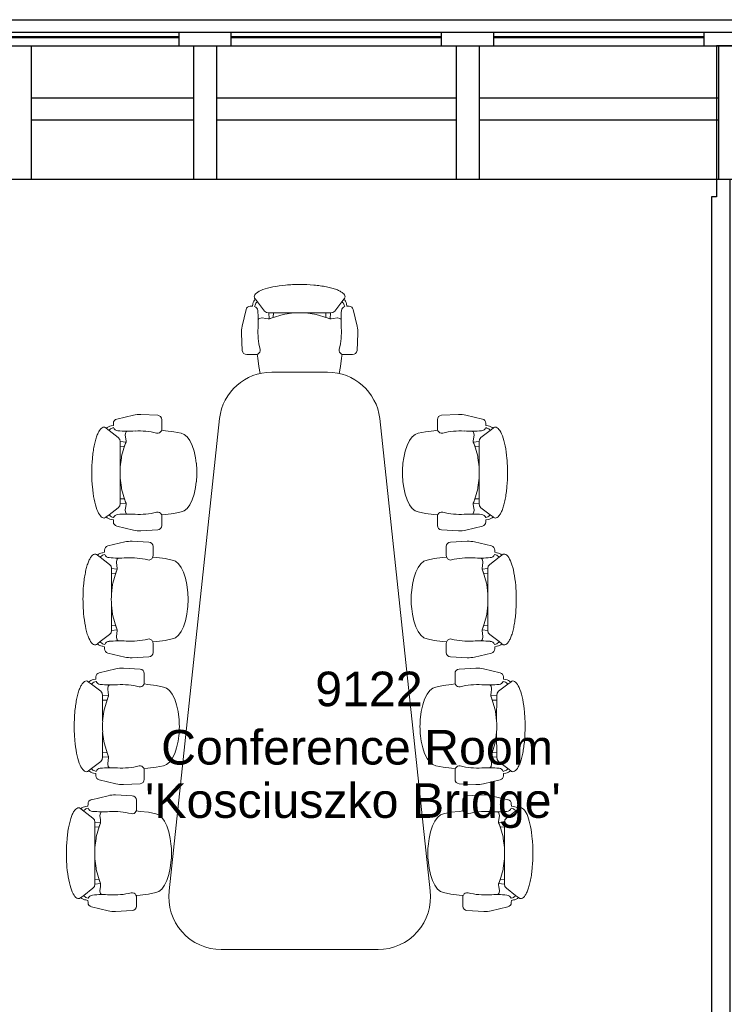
# Model space of a CAD drawing. Header units: inches. Extents: x -1 to 4727, y -3 to 1727.
# Tile 162 of 163: x 4360 to 4521, y 1502 to 1727. Entities that reach past the tile are written whole.
import ezdxf

# ---------------------------------------------------------------- set-up
doc = ezdxf.new("R2010")
doc.units = ezdxf.units.IN
doc.header["$LTSCALE"] = 42
doc.header["$MEASUREMENT"] = 0
doc.layers.get('0').update_dxf_attribs({"linetype": 'CONTINUOUS'})
for name, color, linetype in [('A-GLAZ', 8, 'CONTINUOUS'), ('A-WALL', 7, 'CONTINUOUS'), ('I-FURN-CONF', 9, 'CONTINUOUS'), ('I-WALL', 8, 'CONTINUOUS'), ('Room Names & IDs', 7, 'CONTINUOUS'), ('triGrossAreaLayer', 7, 'CONTINUOUS'), ('triLabelLayer', 7, 'CONTINUOUS'), ('triMeasuredGrossAreaLayer', 7, 'CONTINUOUS'), ('triSpaceLayer', 7, 'CONTINUOUS')]:
    doc.layers.add(name, color=color, linetype=linetype)
doc.styles.add('PDF Helvetica', font='Helvetica.ttf')
doc.styles.get("Standard").update_dxf_attribs({"font": 'romans.shx'})

# ---------------------------------------------------------------- blocks, each defined once
blk = doc.blocks.new('CISCO Conference Units - 11_ x 5_ x 3_ Table 2-8411450-FURNITURE PLAN - FLOOR 09 - EAST')
at = {"lineweight": 9}
for p, q in [((-10.79, 81.11), (-11.29, 81.1)), ((-10.69, 81.62), (-10.79, 81.11)), ((-10.29, 82.94), (-10.14, 82.74)), ((-10.29, 81.04), (-10.2, 81.34)), ((-9.64, 82.09), (-10.14, 82.74)), ((-9.64, 82.09), (-8.01, 79.96)), ((8.01, 79.96), (9.64, 82.09)), ((10.14, 82.74), (9.64, 82.09)), ((10.14, 82.74), (10.29, 82.94)), ((10.2, 81.34), (10.29, 81.04)), ((10.79, 81.11), (10.69, 81.62)), ((11.29, 81.1), (10.79, 81.11)), ((-12.24, 80.33), (-13.15, 76.5)), ((-8.01, 79.96), (-7.6, 79.61)), ((-7.6, 79.61), (-7.07, 79.55)), ((-6.95, 78.21), (-7.07, 79.55)), ((-7.07, 79.55), (-1.3, 79.53)), ((-3.74, 79.2), (-6.31, 78.44)), ((-5.96, 79.55), (-6.02, 78.53)), ((-3.39, 79.26), (-3.74, 79.2)), ((-1.3, 79.53), (-3.39, 79.26)), ((1.3, 79.53), (7.07, 79.55)), ((3.39, 79.26), (1.3, 79.53)), ((3.74, 79.2), (3.39, 79.26)), ((6.31, 78.44), (3.74, 79.2)), ((5.96, 79.55), (6.02, 78.53)), ((6.95, 78.21), (7.07, 79.55)), ((7.07, 79.55), (7.6, 79.61)), ((7.6, 79.61), (8.01, 79.96)), ((13.15, 76.5), (12.24, 80.33)), ((-9.32, 78.15), (-9.47, 77.88)), ((-9.19, 78.25), (-9.32, 78.15)), ((-8.65, 78.39), (-9.19, 78.25)), ((-8.54, 78.39), (-8.65, 78.39)), ((-7.72, 78.27), (-8.54, 78.39)), ((-7.19, 78.21), (-7.72, 78.27)), ((-6.9, 78.21), (-7.19, 78.21)), ((-6.31, 78.44), (-6.9, 78.21)), ((6.9, 78.21), (6.31, 78.44)), ((7.19, 78.21), (6.9, 78.21)), ((7.72, 78.27), (7.19, 78.21)), ((8.54, 78.39), (7.72, 78.27)), ((8.65, 78.39), (8.54, 78.39)), ((9.19, 78.25), (8.65, 78.39)), ((9.32, 78.15), (9.19, 78.25)), ((9.47, 77.88), (9.32, 78.15)), ((-13.31, 74.8), (-13.11, 70.97)), ((13.11, 70.97), (13.31, 74.8)), ((-12.11, 70.02), (-10.03, 70.02)), ((-9.69, 70.09), (-9.57, 69.19)), ((9.57, 69.19), (9.69, 70.09)), ((10.03, 70.02), (12.11, 70.02)), ((-9.57, 69.19), (-9.36, 67.28)), ((9.36, 67.28), (9.57, 69.19)), ((-9.36, 67.28), (-9.01, 65.68)), ((0, 66), (-6.39, 66)), ((6.39, 66), (0, 66)), ((9.01, 65.68), (9.36, 67.28)), ((-32.45, 56.14), (-36.29, 56.34)), ((32.45, 56.14), (36.29, 56.34)), ((-42.58, 54.32), (-42.59, 53.82)), ((-37.99, 56.18), (-41.81, 55.27)), ((-31.5, 53.06), (-31.5, 55.14)), ((-18.31, 55.43), (-29.83, -52.57)), ((29.83, -52.57), (18.31, 55.43)), ((31.5, 53.06), (31.5, 55.14)), ((37.99, 56.18), (41.81, 55.27)), ((42.58, 54.32), (42.59, 53.82)), ((-44.22, 53.17), (-44.42, 53.32)), ((-44.22, 53.17), (-43.57, 52.67)), ((-41.45, 51.04), (-43.57, 52.67)), ((-42.59, 53.82), (-43.1, 53.72)), ((-42.82, 53.23), (-42.52, 53.32)), ((-39.73, 52.22), (-39.87, 51.69)), ((-39.63, 52.35), (-39.73, 52.22)), ((-39.36, 52.5), (-39.63, 52.35)), ((-30.68, 52.6), (-31.57, 52.72)), ((-28.76, 52.39), (-30.68, 52.6)), ((-27.1, 52.02), (-28.76, 52.39)), ((-26.39, 51.78), (-27.1, 52.02)), ((-25.71, 51.22), (-26.39, 51.78)), ((25.71, 51.22), (26.39, 51.78)), ((26.39, 51.78), (27.1, 52.02)), ((27.1, 52.02), (28.76, 52.39)), ((28.76, 52.39), (30.68, 52.6)), ((30.68, 52.6), (31.57, 52.72)), ((39.36, 52.5), (39.63, 52.35)), ((39.63, 52.35), (39.73, 52.22)), ((39.73, 52.22), (39.87, 51.69)), ((41.45, 51.04), (43.57, 52.67)), ((42.82, 53.23), (42.52, 53.32)), ((42.59, 53.82), (43.1, 53.72)), ((44.22, 53.17), (43.57, 52.67)), ((44.22, 53.17), (44.42, 53.32)), ((-41.1, 50.63), (-41.45, 51.04)), ((-41.04, 50.11), (-41.1, 50.63)), ((-39.69, 49.98), (-41.04, 50.11)), ((-41.01, 44.33), (-41.04, 50.11)), ((-39.69, 49.93), (-39.93, 49.35)), ((-39.87, 51.69), (-39.87, 51.57)), ((-39.87, 51.57), (-39.75, 50.75)), ((-39.75, 50.75), (-39.69, 50.22)), ((-39.69, 50.22), (-39.69, 49.93)), ((-25.09, 50.37), (-25.71, 51.22)), ((-24.55, 49.26), (-25.09, 50.37)), ((24.55, 49.26), (25.09, 50.37)), ((25.09, 50.37), (25.71, 51.22)), ((39.75, 50.75), (39.69, 50.22)), ((39.69, 50.22), (39.69, 49.93)), ((39.69, 49.98), (41.04, 50.11)), ((39.69, 49.93), (39.93, 49.35)), ((39.87, 51.57), (39.75, 50.75)), ((39.87, 51.69), (39.87, 51.57)), ((41.01, 44.33), (41.04, 50.11)), ((41.04, 50.11), (41.1, 50.63)), ((41.1, 50.63), (41.45, 51.04)), ((-41.03, 48.99), (-40.01, 49.05)), ((-39.93, 49.35), (-40.69, 46.77)), ((-24.11, 47.92), (-24.55, 49.26)), ((-23.78, 46.42), (-24.11, 47.92)), ((23.78, 46.42), (24.11, 47.92)), ((24.11, 47.92), (24.55, 49.26)), ((39.93, 49.35), (40.69, 46.77)), ((41.03, 48.99), (40.01, 49.05)), ((-40.75, 46.42), (-41.01, 44.33)), ((-40.69, 46.77), (-40.75, 46.42)), ((-23.62, 45.16), (-23.78, 46.42)), ((23.62, 45.16), (23.78, 46.42)), ((40.69, 46.77), (40.75, 46.42)), ((40.75, 46.42), (41.01, 44.33)), ((-41.04, 35.96), (-41.01, 41.74)), ((-41.01, 41.74), (-40.75, 39.64)), ((-23.78, 39.65), (-23.62, 40.9)), ((23.78, 39.65), (23.62, 40.9)), ((41.01, 41.74), (40.75, 39.64)), ((41.04, 35.96), (41.01, 41.74)), ((-40.75, 39.64), (-40.69, 39.29)), ((-40.69, 39.29), (-39.93, 36.72)), ((-24.11, 38.14), (-23.78, 39.65)), ((24.11, 38.14), (23.78, 39.65)), ((40.69, 39.29), (39.93, 36.72)), ((40.75, 39.64), (40.69, 39.29)), ((-39.69, 36.08), (-41.04, 35.96)), ((-41.03, 37.07), (-40.01, 37.01)), ((-39.93, 36.72), (-39.69, 36.13)), ((-39.69, 36.13), (-39.69, 35.84)), ((-25.09, 35.7), (-24.55, 36.81)), ((-24.55, 36.81), (-24.11, 38.14)), ((24.55, 36.81), (24.11, 38.14)), ((25.09, 35.7), (24.55, 36.81)), ((39.93, 36.72), (39.69, 36.13)), ((39.69, 36.13), (39.69, 35.84)), ((39.69, 36.08), (41.04, 35.96)), ((41.03, 37.07), (40.01, 37.01)), ((-43.57, 33.39), (-41.45, 35.02)), ((-41.45, 35.02), (-41.1, 35.43)), ((-41.1, 35.43), (-41.04, 35.96)), ((-39.75, 35.31), (-39.87, 34.5)), ((-39.87, 34.5), (-39.87, 34.38)), ((-39.87, 34.38), (-39.73, 33.84)), ((-39.69, 35.84), (-39.75, 35.31)), ((-39.73, 33.84), (-39.63, 33.71)), ((-28.76, 33.68), (-27.1, 34.04)), ((-27.1, 34.04), (-26.39, 34.29)), ((-26.39, 34.29), (-25.71, 34.85)), ((-25.71, 34.85), (-25.09, 35.7)), ((25.71, 34.85), (25.09, 35.7)), ((26.39, 34.29), (25.71, 34.85)), ((27.1, 34.04), (26.39, 34.29)), ((28.76, 33.68), (27.1, 34.04)), ((39.73, 33.84), (39.63, 33.71)), ((39.69, 35.84), (39.75, 35.31)), ((39.87, 34.38), (39.73, 33.84)), ((39.75, 35.31), (39.87, 34.5)), ((39.87, 34.5), (39.87, 34.38)), ((41.1, 35.43), (41.04, 35.96)), ((41.45, 35.02), (41.1, 35.43)), ((43.57, 33.39), (41.45, 35.02)), ((-44.42, 32.74), (-44.22, 32.89)), ((-43.57, 33.39), (-44.22, 32.89)), ((-43.1, 32.34), (-42.59, 32.24)), ((-42.52, 32.74), (-42.82, 32.83)), ((-42.59, 32.24), (-42.58, 31.74)), ((-39.63, 33.71), (-39.36, 33.56)), ((-31.57, 33.35), (-30.68, 33.46)), ((-31.5, 30.92), (-31.5, 33)), ((-30.68, 33.46), (-28.76, 33.68)), ((30.68, 33.46), (28.76, 33.68)), ((31.57, 33.35), (30.68, 33.46)), ((31.5, 30.92), (31.5, 33)), ((39.63, 33.71), (39.36, 33.56)), ((42.52, 32.74), (42.82, 32.83)), ((42.59, 32.24), (42.58, 31.74)), ((43.1, 32.34), (42.59, 32.24)), ((43.57, 33.39), (44.22, 32.89)), ((44.42, 32.74), (44.22, 32.89)), ((-41.81, 30.79), (-37.99, 29.88)), ((-36.29, 29.73), (-32.45, 29.92)), ((36.29, 29.73), (32.45, 29.92)), ((41.81, 30.79), (37.99, 29.88)), ((-39.99, 27.18), (-43.82, 26.27)), ((-34.46, 27.14), (-38.29, 27.34)), ((34.46, 27.14), (38.29, 27.34)), ((39.99, 27.18), (43.82, 26.27)), ((-44.6, 24.82), (-45.11, 24.72)), ((-44.59, 25.32), (-44.6, 24.82)), ((-33.51, 24.06), (-33.51, 26.14)), ((33.51, 24.06), (33.51, 26.14)), ((44.59, 25.32), (44.6, 24.82)), ((44.6, 24.82), (45.11, 24.72)), ((-46.23, 24.17), (-46.43, 24.32)), ((-46.23, 24.17), (-45.58, 23.67)), ((-43.45, 22.04), (-45.58, 23.67)), ((-44.83, 24.23), (-44.53, 24.32)), ((-41.74, 23.22), (-41.87, 22.69)), ((-41.87, 22.69), (-41.87, 22.57)), ((-41.87, 22.57), (-41.76, 21.75)), ((-41.64, 23.35), (-41.74, 23.22)), ((-41.37, 23.5), (-41.64, 23.35)), ((-32.68, 23.6), (-33.58, 23.72)), ((-30.77, 23.39), (-32.68, 23.6)), ((-29.11, 23.02), (-30.77, 23.39)), ((-28.4, 22.78), (-29.11, 23.02)), ((-27.72, 22.22), (-28.4, 22.78)), ((27.72, 22.22), (28.4, 22.78)), ((28.4, 22.78), (29.11, 23.02)), ((29.11, 23.02), (30.77, 23.39)), ((30.77, 23.39), (32.68, 23.6)), ((32.68, 23.6), (33.58, 23.72)), ((41.37, 23.5), (41.64, 23.35)), ((41.64, 23.35), (41.74, 23.22)), ((41.74, 23.22), (41.87, 22.69)), ((41.87, 22.57), (41.76, 21.75)), ((41.87, 22.69), (41.87, 22.57)), ((43.45, 22.04), (45.58, 23.67)), ((44.83, 24.23), (44.53, 24.32)), ((46.23, 24.17), (45.58, 23.67)), ((46.23, 24.17), (46.43, 24.32)), ((-43.1, 21.63), (-43.45, 22.04)), ((-43.04, 21.11), (-43.1, 21.63)), ((-41.7, 20.98), (-43.04, 21.11)), ((-43.02, 15.33), (-43.04, 21.11)), ((-41.93, 20.35), (-42.69, 17.77)), ((-41.7, 20.93), (-41.93, 20.35)), ((-41.76, 21.75), (-41.7, 21.22)), ((-41.7, 21.22), (-41.7, 20.93)), ((-27.1, 21.37), (-27.72, 22.22)), ((-26.56, 20.26), (-27.1, 21.37)), ((26.56, 20.26), (27.1, 21.37)), ((27.1, 21.37), (27.72, 22.22)), ((41.76, 21.75), (41.7, 21.22)), ((41.7, 21.22), (41.7, 20.93)), ((41.7, 20.98), (43.04, 21.11)), ((41.7, 20.93), (41.93, 20.35)), ((41.93, 20.35), (42.69, 17.77)), ((43.02, 15.33), (43.04, 21.11)), ((43.04, 21.11), (43.1, 21.63)), ((43.1, 21.63), (43.45, 22.04)), ((-43.04, 19.99), (-42.02, 20.05)), ((-26.11, 18.92), (-26.56, 20.26)), ((-25.78, 17.42), (-26.11, 18.92)), ((25.78, 17.42), (26.11, 18.92)), ((26.11, 18.92), (26.56, 20.26)), ((43.04, 19.99), (42.02, 20.05)), ((-42.75, 17.42), (-43.02, 15.33)), ((-42.69, 17.77), (-42.75, 17.42)), ((-25.62, 16.16), (-25.78, 17.42)), ((25.62, 16.16), (25.78, 17.42)), ((42.69, 17.77), (42.75, 17.42)), ((42.75, 17.42), (43.02, 15.33)), ((-43.04, 6.96), (-43.02, 12.74)), ((-43.02, 12.74), (-42.75, 10.64)), ((-25.78, 10.65), (-25.62, 11.9)), ((25.78, 10.65), (25.62, 11.9)), ((43.02, 12.74), (42.75, 10.64)), ((43.04, 6.96), (43.02, 12.74)), ((-42.75, 10.64), (-42.69, 10.29)), ((-42.69, 10.29), (-41.93, 7.72)), ((-26.56, 7.81), (-26.11, 9.14)), ((-26.11, 9.14), (-25.78, 10.65)), ((26.11, 9.14), (25.78, 10.65)), ((26.56, 7.81), (26.11, 9.14)), ((42.69, 10.29), (41.93, 7.72)), ((42.75, 10.64), (42.69, 10.29)), ((-43.1, 6.43), (-43.04, 6.96)), ((-43.04, 8.07), (-42.02, 8.01)), ((-41.7, 7.08), (-43.04, 6.96)), ((-41.93, 7.72), (-41.7, 7.13)), ((-41.7, 6.84), (-41.76, 6.31)), ((-41.7, 7.13), (-41.7, 6.84)), ((-27.1, 6.7), (-26.56, 7.81)), ((27.1, 6.7), (26.56, 7.81)), ((41.93, 7.72), (41.7, 7.13)), ((41.7, 7.13), (41.7, 6.84)), ((41.7, 7.08), (43.04, 6.96)), ((41.7, 6.84), (41.76, 6.31)), ((43.04, 8.07), (42.02, 8.01)), ((43.1, 6.43), (43.04, 6.96)), ((-45.58, 4.39), (-43.45, 6.02)), ((-43.45, 6.02), (-43.1, 6.43)), ((-41.76, 6.31), (-41.87, 5.5)), ((-41.87, 5.5), (-41.87, 5.38)), ((-41.87, 5.38), (-41.74, 4.84)), ((-41.74, 4.84), (-41.64, 4.71)), ((-41.64, 4.71), (-41.37, 4.56)), ((-32.68, 4.46), (-30.77, 4.68)), ((-30.77, 4.68), (-29.11, 5.04)), ((-29.11, 5.04), (-28.4, 5.29)), ((-28.4, 5.29), (-27.72, 5.85)), ((-27.72, 5.85), (-27.1, 6.7)), ((27.72, 5.85), (27.1, 6.7)), ((28.4, 5.29), (27.72, 5.85)), ((29.11, 5.04), (28.4, 5.29)), ((30.77, 4.68), (29.11, 5.04)), ((32.68, 4.46), (30.77, 4.68)), ((41.64, 4.71), (41.37, 4.56)), ((41.74, 4.84), (41.64, 4.71)), ((41.87, 5.38), (41.74, 4.84)), ((41.76, 6.31), (41.87, 5.5)), ((41.87, 5.5), (41.87, 5.38)), ((43.45, 6.02), (43.1, 6.43)), ((45.58, 4.39), (43.45, 6.02)), ((-46.43, 3.74), (-46.23, 3.89)), ((-45.58, 4.39), (-46.23, 3.89)), ((-45.11, 3.34), (-44.6, 3.24)), ((-44.53, 3.74), (-44.83, 3.83)), ((-44.6, 3.24), (-44.59, 2.74)), ((-33.58, 4.35), (-32.68, 4.46)), ((-33.51, 1.92), (-33.51, 4)), ((33.58, 4.35), (32.68, 4.46)), ((33.51, 1.92), (33.51, 4)), ((44.53, 3.74), (44.83, 3.83)), ((44.6, 3.24), (44.59, 2.74)), ((45.11, 3.34), (44.6, 3.24)), ((45.58, 4.39), (46.23, 3.89)), ((46.43, 3.74), (46.23, 3.89)), ((-43.82, 1.79), (-39.99, 0.88)), ((-38.29, 0.73), (-34.46, 0.92)), ((38.29, 0.73), (34.46, 0.92)), ((43.82, 1.79), (39.99, 0.88)), ((-42, -1.82), (-45.83, -2.73)), ((-36.46, -1.86), (-40.3, -1.66)), ((36.46, -1.86), (40.3, -1.66)), ((42, -1.82), (45.83, -2.73)), ((-46.61, -4.18), (-47.11, -4.28)), ((-46.59, -3.68), (-46.61, -4.18)), ((-35.51, -4.94), (-35.51, -2.86)), ((35.51, -4.94), (35.51, -2.86)), ((46.59, -3.68), (46.61, -4.18)), ((46.61, -4.18), (47.11, -4.28)), ((-48.24, -4.83), (-48.43, -4.68)), ((-48.24, -4.83), (-47.58, -5.33)), ((-45.46, -6.96), (-47.58, -5.33)), ((-46.83, -4.77), (-46.53, -4.68)), ((-43.75, -5.78), (-43.88, -6.31)), ((-43.88, -6.31), (-43.88, -6.43)), ((-43.88, -6.43), (-43.76, -7.25)), ((-43.64, -5.65), (-43.75, -5.78)), ((-43.37, -5.5), (-43.64, -5.65)), ((-34.69, -5.4), (-35.58, -5.28)), ((-32.77, -5.61), (-34.69, -5.4)), ((-31.12, -5.98), (-32.77, -5.61)), ((-30.41, -6.22), (-31.12, -5.98)), ((-29.73, -6.78), (-30.41, -6.22)), ((29.73, -6.78), (30.41, -6.22)), ((30.41, -6.22), (31.12, -5.98)), ((31.12, -5.98), (32.77, -5.61)), ((32.77, -5.61), (34.69, -5.4)), ((34.69, -5.4), (35.58, -5.28)), ((43.37, -5.5), (43.64, -5.65)), ((43.64, -5.65), (43.75, -5.78)), ((43.75, -5.78), (43.88, -6.31)), ((43.88, -6.43), (43.76, -7.25)), ((43.88, -6.31), (43.88, -6.43)), ((45.46, -6.96), (47.58, -5.33)), ((46.83, -4.77), (46.53, -4.68)), ((48.24, -4.83), (47.58, -5.33)), ((48.24, -4.83), (48.43, -4.68)), ((-45.11, -7.37), (-45.46, -6.96)), ((-45.05, -7.89), (-45.11, -7.37)), ((-43.71, -8.02), (-45.05, -7.89)), ((-45.03, -13.67), (-45.05, -7.89)), ((-45.05, -9.01), (-44.03, -8.95)), ((-43.94, -8.65), (-44.7, -11.23)), ((-43.71, -8.07), (-43.94, -8.65)), ((-43.76, -7.25), (-43.71, -7.78)), ((-43.71, -7.78), (-43.71, -8.07)), ((-29.11, -7.63), (-29.73, -6.78)), ((-28.56, -8.74), (-29.11, -7.63)), ((-28.12, -10.08), (-28.56, -8.74)), ((28.12, -10.08), (28.56, -8.74)), ((28.56, -8.74), (29.11, -7.63)), ((29.11, -7.63), (29.73, -6.78)), ((43.76, -7.25), (43.71, -7.78)), ((43.71, -7.78), (43.71, -8.07)), ((43.71, -8.02), (45.05, -7.89)), ((43.71, -8.07), (43.94, -8.65)), ((43.94, -8.65), (44.7, -11.23)), ((45.05, -9.01), (44.03, -8.95)), ((45.03, -13.67), (45.05, -7.89)), ((45.05, -7.89), (45.11, -7.37)), ((45.11, -7.37), (45.46, -6.96)), ((-44.7, -11.23), (-44.76, -11.58)), ((-27.79, -11.58), (-28.12, -10.08)), ((27.79, -11.58), (28.12, -10.08)), ((44.7, -11.23), (44.76, -11.58)), ((-44.76, -11.58), (-45.03, -13.67)), ((-27.63, -12.84), (-27.79, -11.58)), ((27.63, -12.84), (27.79, -11.58)), ((44.76, -11.58), (45.03, -13.67)), ((-45.05, -22.04), (-45.03, -16.26)), ((-45.03, -16.26), (-44.76, -18.36)), ((-27.79, -18.35), (-27.63, -17.1)), ((27.79, -18.35), (27.63, -17.1)), ((45.03, -16.26), (44.76, -18.36)), ((45.05, -22.04), (45.03, -16.26)), ((-44.76, -18.36), (-44.7, -18.71)), ((-44.7, -18.71), (-43.94, -21.28)), ((-28.56, -21.19), (-28.12, -19.86)), ((-28.12, -19.86), (-27.79, -18.35)), ((28.12, -19.86), (27.79, -18.35)), ((28.56, -21.19), (28.12, -19.86)), ((44.7, -18.71), (43.94, -21.28)), ((44.76, -18.36), (44.7, -18.71)), ((-45.11, -22.57), (-45.05, -22.04)), ((-45.05, -20.93), (-44.03, -20.99)), ((-43.71, -21.92), (-45.05, -22.04)), ((-43.94, -21.28), (-43.71, -21.87)), ((-43.71, -22.16), (-43.76, -22.69)), ((-43.71, -21.87), (-43.71, -22.16)), ((-29.73, -23.15), (-29.11, -22.3)), ((-29.11, -22.3), (-28.56, -21.19)), ((29.11, -22.3), (28.56, -21.19)), ((29.73, -23.15), (29.11, -22.3)), ((43.94, -21.28), (43.71, -21.87)), ((43.71, -21.87), (43.71, -22.16)), ((43.71, -21.92), (45.05, -22.04)), ((43.71, -22.16), (43.76, -22.69)), ((45.05, -20.93), (44.03, -20.99)), ((45.11, -22.57), (45.05, -22.04)), ((-47.58, -24.61), (-48.24, -25.11)), ((-47.58, -24.61), (-45.46, -22.98)), ((-45.46, -22.98), (-45.11, -22.57)), ((-43.76, -22.69), (-43.88, -23.5)), ((-43.88, -23.5), (-43.88, -23.62)), ((-43.88, -23.62), (-43.75, -24.16)), ((-43.75, -24.16), (-43.64, -24.29)), ((-43.64, -24.29), (-43.37, -24.44)), ((-35.58, -24.65), (-34.69, -24.54)), ((-34.69, -24.54), (-32.77, -24.32)), ((-32.77, -24.32), (-31.12, -23.96)), ((-31.12, -23.96), (-30.41, -23.71)), ((-30.41, -23.71), (-29.73, -23.15)), ((30.41, -23.71), (29.73, -23.15)), ((31.12, -23.96), (30.41, -23.71)), ((32.77, -24.32), (31.12, -23.96)), ((34.69, -24.54), (32.77, -24.32)), ((35.58, -24.65), (34.69, -24.54)), ((43.64, -24.29), (43.37, -24.44)), ((43.75, -24.16), (43.64, -24.29)), ((43.88, -23.62), (43.75, -24.16)), ((43.76, -22.69), (43.88, -23.5)), ((43.88, -23.5), (43.88, -23.62)), ((45.46, -22.98), (45.11, -22.57)), ((47.58, -24.61), (45.46, -22.98)), ((47.58, -24.61), (48.24, -25.11)), ((-48.43, -25.26), (-48.24, -25.11)), ((-47.11, -25.66), (-46.61, -25.76)), ((-46.53, -25.26), (-46.83, -25.17)), ((-46.61, -25.76), (-46.59, -26.26)), ((-35.51, -27.08), (-35.51, -25)), ((35.51, -27.08), (35.51, -25)), ((46.53, -25.26), (46.83, -25.17)), ((46.61, -25.76), (46.59, -26.26)), ((47.11, -25.66), (46.61, -25.76)), ((48.43, -25.26), (48.24, -25.11)), ((-45.83, -27.21), (-42, -28.12)), ((-40.3, -28.27), (-36.46, -28.08)), ((40.3, -28.27), (36.46, -28.08)), ((45.83, -27.21), (42, -28.12)), ((-43.79, -30.82), (-47.61, -31.73)), ((-38.25, -30.86), (-42.09, -30.66)), ((38.25, -30.86), (42.09, -30.66)), ((43.79, -30.82), (47.61, -31.73)), ((-50.02, -33.83), (-50.22, -33.68)), ((-48.39, -33.18), (-48.9, -33.28)), ((-48.62, -33.77), (-48.32, -33.68)), ((-48.38, -32.68), (-48.39, -33.18)), ((-37.3, -33.94), (-37.3, -31.86)), ((37.3, -33.94), (37.3, -31.86)), ((48.62, -33.77), (48.32, -33.68)), ((48.38, -32.68), (48.39, -33.18)), ((48.39, -33.18), (48.9, -33.28)), ((50.02, -33.83), (50.22, -33.68)), ((-50.02, -33.83), (-49.37, -34.33)), ((-47.25, -35.96), (-49.37, -34.33)), ((-46.9, -36.37), (-47.25, -35.96)), ((-45.54, -34.78), (-45.67, -35.31)), ((-45.67, -35.31), (-45.67, -35.43)), ((-45.67, -35.43), (-45.55, -36.25)), ((-45.43, -34.65), (-45.54, -34.78)), ((-45.16, -34.5), (-45.43, -34.65)), ((-36.48, -34.4), (-37.37, -34.28)), ((-34.56, -34.61), (-36.48, -34.4)), ((-32.9, -34.98), (-34.56, -34.61)), ((-32.19, -35.22), (-32.9, -34.98)), ((-31.52, -35.78), (-32.19, -35.22)), ((-30.89, -36.63), (-31.52, -35.78)), ((30.89, -36.63), (31.52, -35.78)), ((31.52, -35.78), (32.19, -35.22)), ((32.19, -35.22), (32.9, -34.98)), ((32.9, -34.98), (34.56, -34.61)), ((34.56, -34.61), (36.48, -34.4)), ((36.48, -34.4), (37.37, -34.28)), ((45.16, -34.5), (45.43, -34.65)), ((45.43, -34.65), (45.54, -34.78)), ((45.54, -34.78), (45.67, -35.31)), ((45.67, -35.43), (45.55, -36.25)), ((45.67, -35.31), (45.67, -35.43)), ((46.9, -36.37), (47.25, -35.96)), ((47.25, -35.96), (49.37, -34.33)), ((50.02, -33.83), (49.37, -34.33)), ((-46.84, -36.89), (-46.9, -36.37)), ((-45.49, -37.02), (-46.84, -36.89)), ((-46.81, -42.67), (-46.84, -36.89)), ((-46.83, -38.01), (-45.81, -37.95)), ((-45.73, -37.65), (-46.49, -40.23)), ((-45.49, -37.07), (-45.73, -37.65)), ((-45.55, -36.25), (-45.49, -36.78)), ((-45.49, -36.78), (-45.49, -37.07)), ((-30.35, -37.74), (-30.89, -36.63)), ((-29.91, -39.08), (-30.35, -37.74)), ((29.91, -39.08), (30.35, -37.74)), ((30.35, -37.74), (30.89, -36.63)), ((45.55, -36.25), (45.49, -36.78)), ((45.49, -36.78), (45.49, -37.07)), ((45.49, -37.02), (46.84, -36.89)), ((45.49, -37.07), (45.73, -37.65)), ((45.73, -37.65), (46.49, -40.23)), ((46.83, -38.01), (45.81, -37.95)), ((46.81, -42.67), (46.84, -36.89)), ((46.84, -36.89), (46.9, -36.37)), ((-46.49, -40.23), (-46.55, -40.58)), ((-29.58, -40.58), (-29.91, -39.08)), ((29.58, -40.58), (29.91, -39.08)), ((46.49, -40.23), (46.55, -40.58)), ((-46.55, -40.58), (-46.81, -42.67)), ((-29.42, -41.84), (-29.58, -40.58)), ((29.42, -41.84), (29.58, -40.58)), ((46.55, -40.58), (46.81, -42.67)), ((-46.84, -51.04), (-46.81, -45.26)), ((-46.81, -45.26), (-46.55, -47.36)), ((-29.58, -47.35), (-29.42, -46.1)), ((29.58, -47.35), (29.42, -46.1)), ((46.81, -45.26), (46.55, -47.36)), ((46.84, -51.04), (46.81, -45.26)), ((-46.55, -47.36), (-46.49, -47.71)), ((-46.49, -47.71), (-45.73, -50.28)), ((-30.35, -50.19), (-29.91, -48.86)), ((-29.91, -48.86), (-29.58, -47.35)), ((29.91, -48.86), (29.58, -47.35)), ((30.35, -50.19), (29.91, -48.86)), ((46.49, -47.71), (45.73, -50.28)), ((46.55, -47.36), (46.49, -47.71)), ((-47.25, -51.98), (-46.9, -51.57)), ((-46.9, -51.57), (-46.84, -51.04)), ((-45.49, -50.92), (-46.84, -51.04)), ((-46.83, -49.93), (-45.81, -49.99)), ((-45.73, -50.28), (-45.49, -50.87)), ((-45.55, -51.69), (-45.67, -52.5)), ((-45.49, -51.16), (-45.55, -51.69)), ((-45.49, -50.87), (-45.49, -51.16)), ((-31.52, -52.15), (-30.89, -51.3)), ((-30.89, -51.3), (-30.35, -50.19)), ((30.89, -51.3), (30.35, -50.19)), ((31.52, -52.15), (30.89, -51.3)), ((45.73, -50.28), (45.49, -50.87)), ((45.49, -50.87), (45.49, -51.16)), ((45.49, -50.92), (46.84, -51.04)), ((45.49, -51.16), (45.55, -51.69)), ((45.55, -51.69), (45.67, -52.5)), ((46.83, -49.93), (45.81, -49.99)), ((46.9, -51.57), (46.84, -51.04)), ((47.25, -51.98), (46.9, -51.57)), ((-49.37, -53.61), (-50.02, -54.11)), ((-49.37, -53.61), (-47.25, -51.98)), ((-45.67, -52.5), (-45.67, -52.62)), ((-45.67, -52.62), (-45.54, -53.16)), ((-45.54, -53.16), (-45.43, -53.29)), ((-45.43, -53.29), (-45.16, -53.44)), ((-37.37, -53.65), (-36.48, -53.54)), ((-37.3, -56.08), (-37.3, -54)), ((-36.48, -53.54), (-34.56, -53.32)), ((-34.56, -53.32), (-32.9, -52.96)), ((-32.9, -52.96), (-32.19, -52.71)), ((-32.19, -52.71), (-31.52, -52.15)), ((32.19, -52.71), (31.52, -52.15)), ((32.9, -52.96), (32.19, -52.71)), ((34.56, -53.32), (32.9, -52.96)), ((36.48, -53.54), (34.56, -53.32)), ((37.37, -53.65), (36.48, -53.54)), ((37.3, -56.08), (37.3, -54)), ((45.43, -53.29), (45.16, -53.44)), ((45.54, -53.16), (45.43, -53.29)), ((45.67, -52.62), (45.54, -53.16)), ((45.67, -52.5), (45.67, -52.62)), ((49.37, -53.61), (47.25, -51.98)), ((49.37, -53.61), (50.02, -54.11)), ((-50.22, -54.26), (-50.02, -54.11)), ((-48.9, -54.66), (-48.39, -54.76)), ((-48.32, -54.26), (-48.62, -54.17)), ((-48.39, -54.76), (-48.38, -55.26)), ((-47.61, -56.21), (-43.79, -57.12)), ((47.61, -56.21), (43.79, -57.12)), ((48.32, -54.26), (48.62, -54.17)), ((48.39, -54.76), (48.38, -55.26)), ((48.9, -54.66), (48.39, -54.76)), ((50.22, -54.26), (50.02, -54.11)), ((-42.09, -57.27), (-38.25, -57.08)), ((42.09, -57.27), (38.25, -57.08)), ((-17.91, -66), (17.91, -66))]:
    blk.add_line(p, q, dxfattribs=at)
for centre, radius, start, end in [((-11.27, 80.1), 1, 91.302, 166.6075), ((-8.74, 81.36), 1.96, 135.4331, 172.5669), ((-9.93, 83.21), 0.45, 180.6225, 217.5191), ((-10.69, 79.98), 1.13, 5.0637, 69.2169), ((-8.94, 80.98), 1.31, 122.1056, 164.0546), ((10.69, 79.98), 1.13, 110.7831, 174.9363), ((8.94, 80.98), 1.31, 15.9454, 57.8944), ((8.74, 81.36), 1.96, 7.4331, 44.5669), ((9.93, 83.21), 0.45, 322.4809, 359.3775), ((11.27, 80.1), 1, 13.3925, 88.698), ((-35.67, 77.77), 26.21, 356.4534, 5.0637), ((0, 47.13), 32.43, 87.709, 92.291), ((35.67, 77.77), 26.21, 174.9363, 183.5466), ((0.99, 56.65), 22.97, 107.7643, 110.2224), ((-0.99, 56.65), 22.97, 69.7776, 72.2357), ((-7.31, 75.11), 6, 166.6075, 182.9357), ((6.46, 75.16), 16, 176.4534, 194.2659), ((-6.46, 75.16), 16, 345.7341, 3.5466), ((7.31, 75.11), 6, 357.0643, 13.3925), ((-12.11, 71.02), 1, 182.9357, 270), ((-10.03, 71.02), 1, 270, 297.5138), ((-9.96, 70.98), 0.937, 294.5578, 14.2659), ((9.96, 70.98), 0.937, 165.7341, 245.4422), ((10.03, 71.02), 1, 242.4862, 270), ((12.11, 71.02), 1, 270, 357.0643), ((-6.39, 54), 12, 90, 173.1572), ((6.39, 54), 12, 6.8428, 90), ((-36.6, 50.35), 6, 87.0643, 103.3925), ((36.6, 50.35), 6, 76.6075, 92.9357), ((-41.58, 54.3), 1, 103.3925, 178.698), ((-32.5, 55.14), 1, 0, 87.0643), ((32.5, 55.14), 1, 92.9357, 180), ((41.58, 54.3), 1, 1.302, 76.6075), ((-44.69, 52.97), 0.45, 52.4809, 89.3775), ((-42.85, 51.77), 1.96, 97.4331, 134.5669), ((-42.46, 51.97), 1.31, 105.9454, 147.8944), ((-41.47, 53.72), 1.13, 200.7831, 264.9363), ((-39.25, 78.71), 26.21, 264.9363, 273.5466), ((-36.64, 36.57), 16, 75.7341, 93.5466), ((-32.47, 52.99), 0.937, 255.7341, 335.4422), ((-32.5, 53.06), 1, 332.4862, 0), ((32.5, 53.06), 1, 180, 207.5138), ((32.47, 52.99), 0.937, 204.5578, 284.2659), ((36.64, 36.57), 16, 86.4534, 104.2659), ((39.25, 78.71), 26.21, 266.4534, 275.0637), ((41.47, 53.72), 1.13, 275.0637, 339.2169), ((42.46, 51.97), 1.31, 32.1056, 74.0546), ((42.85, 51.77), 1.96, 45.4331, 82.5669), ((44.69, 52.97), 0.45, 90.6225, 127.5191), ((-18.14, 42.04), 22.97, 159.7776, 162.2357), ((18.14, 42.04), 22.97, 17.7643, 20.2224), ((-40.48, 43.03), 17, 352.8004, 7.1996), ((40.48, 43.03), 17, 172.8004, 187.1996), ((-8.61, 43.03), 32.43, 177.709, 182.291), ((8.61, 43.03), 32.43, 357.709, 2.291), ((-18.14, 44.02), 22.97, 197.7643, 200.2224), ((18.14, 44.02), 22.97, 339.7776, 342.2357), ((-36.64, 49.49), 16, 266.4534, 284.2659), ((-32.47, 33.07), 0.937, 24.5578, 104.2659), ((32.47, 33.07), 0.937, 75.7341, 155.4422), ((36.64, 49.49), 16, 255.7341, 273.5466), ((-44.69, 33.1), 0.45, 270.6225, 307.5191), ((-42.85, 34.29), 1.96, 225.4331, 262.5669), ((-42.46, 34.09), 1.31, 212.1056, 254.0546), ((-41.58, 31.77), 1, 181.302, 256.6075), ((-41.47, 32.34), 1.13, 95.0637, 159.2169), ((-39.25, 7.36), 26.21, 86.4534, 95.0637), ((-32.5, 33), 1, 360, 27.5138), ((32.5, 33), 1, 152.4862, 180), ((39.25, 7.36), 26.21, 84.9363, 93.5466), ((41.47, 32.34), 1.13, 20.7831, 84.9363), ((41.58, 31.77), 1, 283.3925, 358.698), ((42.46, 34.09), 1.31, 285.9454, 327.8944), ((42.85, 34.29), 1.96, 277.4331, 314.5669), ((44.69, 33.1), 0.45, 232.4809, 269.3775), ((-36.6, 35.72), 6, 256.6075, 272.9357), ((-32.5, 30.92), 1, 272.9357, 360), ((32.5, 30.92), 1, 180, 267.0643), ((36.6, 35.72), 6, 267.0643, 283.3925), ((-38.6, 21.35), 6, 87.0643, 103.3925), ((-34.51, 26.14), 1, 0, 87.0643), ((34.51, 26.14), 1, 92.9357, 180), ((38.6, 21.35), 6, 76.6075, 92.9357), ((-43.59, 25.3), 1, 103.3925, 178.698), ((43.59, 25.3), 1, 1.302, 76.6075), ((-46.7, 23.97), 0.45, 52.4809, 89.3775), ((-44.85, 22.77), 1.96, 97.4331, 134.5669), ((-44.47, 22.97), 1.31, 105.9454, 147.8944), ((-43.47, 24.72), 1.13, 200.7831, 264.9363), ((-41.26, 49.71), 26.21, 264.9363, 273.5466), ((-38.65, 7.57), 16, 75.7341, 93.5466), ((-34.47, 23.99), 0.937, 255.7341, 335.4422), ((-34.51, 24.06), 1, 332.4862, 0), ((34.51, 24.06), 1, 180, 207.5138), ((34.47, 23.99), 0.937, 204.5578, 284.2659), ((38.65, 7.57), 16, 86.4534, 104.2659), ((41.26, 49.71), 26.21, 266.4534, 275.0637), ((43.47, 24.72), 1.13, 275.0637, 339.2169), ((44.47, 22.97), 1.31, 32.1056, 74.0546), ((44.85, 22.77), 1.96, 45.4331, 82.5669), ((46.7, 23.97), 0.45, 90.6225, 127.5191), ((-20.14, 13.04), 22.97, 159.7776, 162.2357), ((20.14, 13.04), 22.97, 17.7643, 20.2224), ((-42.49, 14.03), 17, 352.8004, 7.1996), ((42.49, 14.03), 17, 172.8004, 187.1996), ((-10.62, 14.03), 32.43, 177.709, 182.291), ((10.62, 14.03), 32.43, 357.709, 2.291), ((-20.14, 15.02), 22.97, 197.7643, 200.2224), ((20.14, 15.02), 22.97, 339.7776, 342.2357), ((-41.26, -21.64), 26.21, 86.4534, 95.0637), ((-38.65, 20.49), 16, 266.4534, 284.2659), ((-34.47, 4.07), 0.937, 24.5578, 104.2659), ((34.47, 4.07), 0.937, 75.7341, 155.4422), ((38.65, 20.49), 16, 255.7341, 273.5466), ((41.26, -21.64), 26.21, 84.9363, 93.5466), ((-46.7, 4.1), 0.45, 270.6225, 307.5191), ((-44.85, 5.29), 1.96, 225.4331, 262.5669), ((-44.47, 5.09), 1.31, 212.1056, 254.0546), ((-43.59, 2.77), 1, 181.302, 256.6075), ((-43.47, 3.34), 1.13, 95.0637, 159.2169), ((-34.51, 4), 1, 360, 27.5138), ((34.51, 4), 1, 152.4862, 180), ((43.47, 3.34), 1.13, 20.7831, 84.9363), ((43.59, 2.77), 1, 283.3925, 358.698), ((44.47, 5.09), 1.31, 285.9454, 327.8944), ((44.85, 5.29), 1.96, 277.4331, 314.5669), ((46.7, 4.1), 0.45, 232.4809, 269.3775), ((-38.6, 6.72), 6, 256.6075, 272.9357), ((-34.51, 1.92), 1, 272.9357, 360), ((34.51, 1.92), 1, 180, 267.0643), ((38.6, 6.72), 6, 267.0643, 283.3925), ((-40.61, -7.65), 6, 87.0643, 103.3925), ((-36.51, -2.86), 1, 0, 87.0643), ((36.51, -2.86), 1, 92.9357, 180), ((40.61, -7.65), 6, 76.6075, 92.9357), ((-46.86, -6.23), 1.96, 97.4331, 134.5669), ((-45.59, -3.7), 1, 103.3925, 178.698), ((45.59, -3.7), 1, 1.302, 76.6075), ((46.86, -6.23), 1.96, 45.4331, 82.5669), ((-48.71, -5.03), 0.45, 52.4809, 89.3775), ((-46.47, -6.03), 1.31, 105.9454, 147.8944), ((-45.48, -4.28), 1.13, 200.7831, 264.9363), ((-43.27, 20.71), 26.21, 264.9363, 273.5466), ((-40.65, -21.43), 16, 75.7341, 93.5466), ((-36.48, -5.01), 0.937, 255.7341, 335.4422), ((-36.51, -4.94), 1, 332.4862, 360), ((36.51, -4.94), 1, 180, 207.5138), ((36.48, -5.01), 0.937, 204.5578, 284.2659), ((40.65, -21.43), 16, 86.4534, 104.2659), ((43.27, 20.71), 26.21, 266.4534, 275.0637), ((45.48, -4.28), 1.13, 275.0637, 339.2169), ((46.47, -6.03), 1.31, 32.1056, 74.0546), ((48.71, -5.03), 0.45, 90.6225, 127.5191), ((-22.15, -15.96), 22.97, 159.7776, 162.2357), ((22.15, -15.96), 22.97, 17.7643, 20.2224), ((-44.5, -14.97), 17, 352.8004, 7.1996), ((44.5, -14.97), 17, 172.8004, 187.1996), ((-12.62, -14.97), 32.43, 177.709, 182.291), ((12.62, -14.97), 32.43, 357.709, 2.291), ((-22.15, -13.98), 22.97, 197.7643, 200.2224), ((22.15, -13.98), 22.97, 339.7776, 342.2357), ((-46.47, -23.91), 1.31, 212.1056, 254.0546), ((-45.48, -25.66), 1.13, 95.0637, 159.2169), ((-43.27, -50.64), 26.21, 86.4534, 95.0637), ((-40.65, -8.51), 16, 266.4534, 284.2659), ((-36.48, -24.93), 0.937, 24.5578, 104.2659), ((-36.51, -25), 1, 0, 27.5138), ((36.51, -25), 1, 152.4862, 180), ((36.48, -24.93), 0.937, 75.7341, 155.4422), ((40.65, -8.51), 16, 255.7341, 273.5466), ((43.27, -50.64), 26.21, 84.9363, 93.5466), ((45.48, -25.66), 1.13, 20.7831, 84.9363), ((46.47, -23.91), 1.31, 285.9454, 327.8944), ((-48.71, -24.9), 0.45, 270.6225, 307.5191), ((-46.86, -23.71), 1.96, 225.4331, 262.5669), ((-45.59, -26.23), 1, 181.302, 256.6075), ((45.59, -26.23), 1, 283.3925, 358.698), ((46.86, -23.71), 1.96, 277.4331, 314.5669), ((48.71, -24.9), 0.45, 232.4809, 269.3775), ((-40.61, -22.28), 6, 256.6075, 272.9357), ((-36.51, -27.08), 1, 272.9357, 360), ((36.51, -27.08), 1, 180, 267.0643), ((40.61, -22.28), 6, 267.0643, 283.3925), ((-42.4, -36.65), 6, 87.0643, 103.3925), ((-38.3, -31.86), 1, 0, 87.0643), ((38.3, -31.86), 1, 92.9357, 180), ((42.4, -36.65), 6, 76.6075, 92.9357), ((-50.49, -34.03), 0.45, 52.4809, 89.3775), ((-48.65, -35.23), 1.96, 97.4331, 134.5669), ((-47.38, -32.7), 1, 103.3925, 178.698), ((-47.27, -33.28), 1.13, 200.7831, 264.9363), ((47.27, -33.28), 1.13, 275.0637, 339.2169), ((47.38, -32.7), 1, 1.302, 76.6075), ((48.65, -35.23), 1.96, 45.4331, 82.5669), ((50.49, -34.03), 0.45, 90.6225, 127.5191), ((-48.26, -35.03), 1.31, 105.9454, 147.8944), ((-45.05, -8.29), 26.21, 264.9363, 273.5466), ((-42.44, -50.43), 16, 75.7341, 93.5466), ((-38.27, -34.01), 0.937, 255.7341, 335.4422), ((-38.3, -33.94), 1, 332.4862, 0), ((38.3, -33.94), 1, 180, 207.5138), ((38.27, -34.01), 0.937, 204.5578, 284.2659), ((42.44, -50.43), 16, 86.4534, 104.2659), ((45.05, -8.29), 26.21, 266.4534, 275.0637), ((48.26, -35.03), 1.31, 32.1056, 74.0546), ((-23.94, -44.96), 22.97, 159.7776, 162.2357), ((23.94, -44.96), 22.97, 17.7643, 20.2224), ((-14.41, -43.97), 32.43, 177.709, 182.291), ((-46.28, -43.97), 17, 352.8004, 7.1996), ((46.28, -43.97), 17, 172.8004, 187.1996), ((14.41, -43.97), 32.43, 357.709, 2.291), ((-23.94, -42.98), 22.97, 197.7643, 200.2224), ((23.94, -42.98), 22.97, 339.7776, 342.2357), ((-48.26, -52.91), 1.31, 212.1056, 254.0546), ((-47.27, -54.66), 1.13, 95.0637, 159.2169), ((-45.05, -79.64), 26.21, 86.4534, 95.0637), ((-42.44, -37.51), 16, 266.4534, 284.2659), ((-38.27, -53.93), 0.937, 24.5578, 104.2659), ((-38.3, -54), 1, 0, 27.5138), ((-17.91, -54), 12, 173.1572, 270), ((17.91, -54), 12, 270, 6.8428), ((38.3, -54), 1, 152.4862, 180), ((38.27, -53.93), 0.937, 75.7341, 155.4422), ((42.44, -37.51), 16, 255.7341, 273.5466), ((45.05, -79.64), 26.21, 84.9363, 93.5466), ((47.27, -54.66), 1.13, 20.7831, 84.9363), ((48.26, -52.91), 1.31, 285.9454, 327.8944), ((-50.49, -53.9), 0.45, 270.6225, 307.5191), ((-48.65, -52.71), 1.96, 225.4331, 262.5669), ((-47.38, -55.23), 1, 181.302, 256.6075), ((-38.3, -56.08), 1, 272.9357, 360), ((38.3, -56.08), 1, 180, 267.0643), ((47.38, -55.23), 1, 283.3925, 358.698), ((48.65, -52.71), 1.96, 277.4331, 314.5669), ((50.49, -53.9), 0.45, 232.4809, 269.3775), ((-42.4, -51.28), 6, 256.6075, 272.9357), ((42.4, -51.28), 6, 267.0643, 283.3925)]:
    blk.add_arc(centre, radius, start, end, dxfattribs=at)
for points, knots in [([(10.38, 83.2), (10.38, 83.35), (10.3, 83.65), (9.92, 84.08), (9.29, 84.5), (8.44, 84.88), (7.37, 85.22), (6.13, 85.51), (4.73, 85.74), (2.72, 85.97), (0.54, 86.06), (-1.63, 86.01), (-3.75, 85.87), (-6.21, 85.53), (-8.54, 84.9), (-9.79, 84.23), (-10.3, 83.65), (-10.38, 83.35), (-10.38, 83.2)], [0, 0, 0, 0, 0.05, 0.1, 0.15, 0.2, 0.25, 0.3, 0.35, 0.4, 0.5, 0.55, 0.6, 0.7, 0.8, 0.9, 0.95, 1, 1, 1, 1]), ([(-44.69, 53.42), (-44.84, 53.42), (-45.13, 53.33), (-45.57, 52.95), (-45.98, 52.32), (-46.36, 51.47), (-46.7, 50.41), (-46.99, 49.16), (-47.22, 47.77), (-47.45, 45.75), (-47.54, 43.58), (-47.5, 41.4), (-47.36, 39.28), (-47.02, 36.83), (-46.38, 34.49), (-45.71, 33.24), (-45.13, 32.73), (-44.84, 32.65), (-44.69, 32.65)], [0, 0, 0, 0, 0.05, 0.1, 0.15, 0.2, 0.25, 0.3, 0.35, 0.4, 0.5, 0.55, 0.6, 0.7, 0.8, 0.9, 0.95, 1, 1, 1, 1]), ([(44.69, 53.42), (44.84, 53.42), (45.13, 53.33), (45.71, 52.82), (46.38, 51.57), (47.02, 49.24), (47.36, 46.78), (47.5, 44.66), (47.54, 42.49), (47.45, 40.31), (47.22, 38.3), (46.99, 36.9), (46.7, 35.66), (46.36, 34.6), (45.98, 33.74), (45.57, 33.11), (45.13, 32.73), (44.84, 32.65), (44.69, 32.65)], [-1, -1, -1, -1, -0.95, -0.9, -0.8, -0.7, -0.6, -0.55, -0.5, -0.4, -0.35, -0.3, -0.25, -0.2, -0.15, -0.1, -0.05, 0, 0, 0, 0]), ([(-46.69, 24.42), (-46.84, 24.42), (-47.14, 24.33), (-47.57, 23.95), (-47.99, 23.32), (-48.37, 22.47), (-48.71, 21.41), (-49, 20.16), (-49.23, 18.77), (-49.46, 16.75), (-49.55, 14.58), (-49.5, 12.4), (-49.36, 10.28), (-49.02, 7.83), (-48.39, 5.49), (-47.72, 4.24), (-47.14, 3.73), (-46.84, 3.65), (-46.69, 3.65)], [0, 0, 0, 0, 0.05, 0.1, 0.15, 0.2, 0.25, 0.3, 0.35, 0.4, 0.5, 0.55, 0.6, 0.7, 0.8, 0.9, 0.95, 1, 1, 1, 1]), ([(46.69, 24.42), (46.84, 24.42), (47.14, 24.33), (47.72, 23.82), (48.39, 22.57), (49.02, 20.24), (49.36, 17.78), (49.5, 15.66), (49.55, 13.49), (49.46, 11.31), (49.23, 9.3), (49, 7.9), (48.71, 6.66), (48.37, 5.6), (47.99, 4.74), (47.57, 4.11), (47.14, 3.73), (46.84, 3.65), (46.69, 3.65)], [-1, -1, -1, -1, -0.95, -0.9, -0.8, -0.7, -0.6, -0.55, -0.5, -0.4, -0.35, -0.3, -0.25, -0.2, -0.15, -0.1, -0.05, 0, 0, 0, 0]), ([(-48.7, -4.58), (-48.85, -4.58), (-49.15, -4.67), (-49.58, -5.05), (-49.99, -5.68), (-50.37, -6.53), (-50.71, -7.59), (-51, -8.84), (-51.24, -10.23), (-51.46, -12.25), (-51.56, -14.42), (-51.51, -16.6), (-51.37, -18.72), (-51.03, -21.17), (-50.39, -23.51), (-49.72, -24.76), (-49.15, -25.27), (-48.85, -25.35), (-48.7, -25.35)], [0, 0, 0, 0, 0.05, 0.1, 0.15, 0.2, 0.25, 0.3, 0.35, 0.4, 0.5, 0.55, 0.6, 0.7, 0.8, 0.9, 0.95, 1, 1, 1, 1]), ([(48.7, -4.58), (48.85, -4.58), (49.15, -4.67), (49.72, -5.18), (50.39, -6.43), (51.03, -8.76), (51.37, -11.22), (51.51, -13.34), (51.56, -15.51), (51.46, -17.69), (51.24, -19.7), (51, -21.1), (50.71, -22.34), (50.37, -23.4), (49.99, -24.26), (49.58, -24.89), (49.15, -25.27), (48.85, -25.35), (48.7, -25.35)], [-1, -1, -1, -1, -0.95, -0.9, -0.8, -0.7, -0.6, -0.55, -0.5, -0.4, -0.35, -0.3, -0.25, -0.2, -0.15, -0.1, -0.05, 0, 0, 0, 0]), ([(-50.49, -33.58), (-50.64, -33.58), (-50.93, -33.67), (-51.37, -34.05), (-51.78, -34.68), (-52.16, -35.53), (-52.5, -36.59), (-52.79, -37.84), (-53.02, -39.23), (-53.25, -41.25), (-53.34, -43.42), (-53.3, -45.6), (-53.16, -47.72), (-52.82, -50.17), (-52.18, -52.51), (-51.51, -53.76), (-50.93, -54.27), (-50.64, -54.35), (-50.49, -54.35)], [0, 0, 0, 0, 0.05, 0.1, 0.15, 0.2, 0.25, 0.3, 0.35, 0.4, 0.5, 0.55, 0.6, 0.7, 0.8, 0.9, 0.95, 1, 1, 1, 1]), ([(50.49, -33.58), (50.64, -33.58), (50.93, -33.67), (51.51, -34.18), (52.18, -35.43), (52.82, -37.76), (53.16, -40.22), (53.3, -42.34), (53.34, -44.51), (53.25, -46.69), (53.02, -48.7), (52.79, -50.1), (52.5, -51.34), (52.16, -52.4), (51.78, -53.26), (51.37, -53.89), (50.93, -54.27), (50.64, -54.35), (50.49, -54.35)], [-1, -1, -1, -1, -0.95, -0.9, -0.8, -0.7, -0.6, -0.55, -0.5, -0.4, -0.35, -0.3, -0.25, -0.2, -0.15, -0.1, -0.05, 0, 0, 0, 0])]:
    blk.add_open_spline(points, degree=3, knots=knots, dxfattribs=at)
blk = doc.blocks.new('EXT WALL')
at = {"layer": 'A-GLAZ'}
for p, q in [((4863.63, 1304), (4815.63, 1304)), ((4863.63, 1304), (4863.63, 1300.94)), ((4875.63, 1304), (4863.63, 1304)), ((4923.63, 1304), (4875.63, 1304)), ((4875.63, 1300.94), (4875.63, 1304)), ((4923.63, 1304), (4923.63, 1300.94)), ((4935.63, 1304), (4923.63, 1304)), ((4935.63, 1300.94), (4935.63, 1304)), ((4983.63, 1304), (4935.63, 1304)), ((4983.63, 1304), (4983.63, 1300.94)), ((4995.63, 1304), (4983.63, 1304)), ((2295.63, 1300.94), (5175.63, 1300.94)), ((4863.63, 1303), (4815.63, 1303)), ((4863.63, 1302.81), (4815.63, 1302.81)), ((4863.63, 1300.94), (4875.63, 1300.94)), ((4923.63, 1303), (4875.63, 1303)), ((4923.63, 1302.81), (4875.63, 1302.81)), ((4923.63, 1300.94), (4935.63, 1300.94)), ((4983.63, 1303), (4935.63, 1303)), ((4983.63, 1302.81), (4935.63, 1302.81)), ((4983.63, 1300.94), (4995.63, 1300.94))]:
    blk.add_line(p, q, dxfattribs=at)
blk.add_lwpolyline([(2283.63, -420), (5175.63, -420), (5175.63, -412.75), (5184.38, -412.75), (5184.38, -404), (5191.63, -404), (5191.63, 1288), (5184.38, 1288), (5184.38, 1296.75), (5175.63, 1296.75), (5175.63, 1304), (2283.63, 1304)], dxfattribs=at)
at = {"layer": 'A-WALL'}
for p, q in [((4829.88, 1300.94), (4829.88, 1270.44)), ((4867.01, 1300.94), (4867.01, 1270.44)), ((4872.26, 1300.94), (4872.26, 1270.44)), ((4927.01, 1300.94), (4927.01, 1270.44)), ((4932.26, 1300.94), (4932.26, 1270.44)), ((4987.01, 1300.94), (4987.01, 1270.44)), ((4867.01, 1289), (4829.88, 1289)), ((4927.01, 1289), (4872.26, 1289)), ((4987.01, 1289), (4932.26, 1289)), ((4867.01, 1284), (4829.88, 1284)), ((4927.01, 1284), (4872.26, 1284)), ((4987.01, 1284), (4932.26, 1284)), ((5154.32, 1270.44), (4824.63, 1270.44))]:
    blk.add_line(p, q, dxfattribs=at)

msp = doc.modelspace()

# ---------------------------------------------------------------- linework, layer by layer
at = {"layer": 'I-WALL'}
for p, q in [((4525.06, 1720.94), (4518.94, 1720.94)), ((4518.94, 1720.94), (4518.94, 1686.44)), ((4518.94, 1686.44), (4517.75, 1686.44)), ((4517.75, 1686.44), (4517.75, 1445.94))]:
    msp.add_line(p, q, dxfattribs=at)
at = {"layer": 'triGrossAreaLayer'}
msp.add_lwpolyline([(1822, 1726.94), (4702, 1726.94), (4702, 1702), (4726.94, 1702), (4726.94, 22), (4702, 22), (4702, -2.94), (3810.86, -2.94), (1822, -2.94)], dxfattribs=at)
at = {"layer": 'triMeasuredGrossAreaLayer'}
msp.add_lwpolyline([(1828, 1720.94), (4696, 1720.94), (4696, 1696), (4720.94, 1696), (4720.94, 28)], dxfattribs=at)
at = {"layer": 'triSpaceLayer'}
msp.add_lwpolyline([(4522, 1448.69), (4522, 1690.44), (4357, 1690.44), (4357, 1681.44), (4331.43, 1681.44), (4331.43, 1448.69)], close=True, dxfattribs=at)

# ---------------------------------------------------------------- block references
at = {"layer": 'A-WALL'}
msp.add_blockref('EXT WALL', (-467.63, 420), dxfattribs=at)
at = {"layer": 'I-FURN-CONF'}
msp.add_blockref('CISCO Conference Units - 11_ x 5_ x 3_ Table 2-8411450-FURNITURE PLAN - FLOOR 09 - EAST', (4423.62, 1580.37), dxfattribs=at)

# ---------------------------------------------------------------- texts
at = {"layer": 'Room Names & IDs', "attachment_point": 4, "style": 'PDF Helvetica'}
for s, insert, char_height in [('9122', (4427.18, 1573.9), 7.902), ('Conference Room', (4391.95, 1560.57), 7.9024), ("'Kosciuszko Bridge'", (4388.28, 1547.24), 7.9024)]:
    msp.add_mtext(s, dxfattribs=dict(at, insert=insert, char_height=char_height))
at = {"layer": 'triLabelLayer', "color": 7, "insert": (4426.72, 1569.56), "char_height": 10, "attachment_point": 5}
msp.add_mtext('{\\fSansSerif;\\H0.01;}', dxfattribs=at)

doc.saveas('drawing.dxf')
